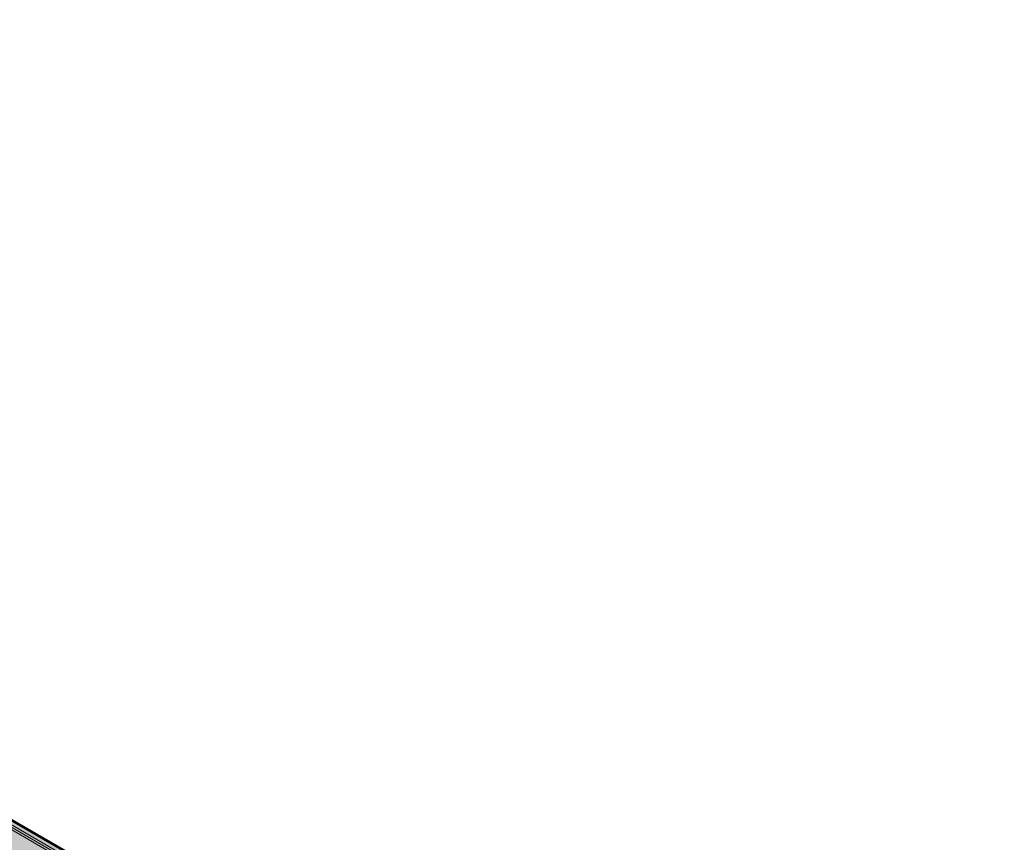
# Model space of a CAD drawing. Header units: millimetres. Extents: x -5352 to 6018, y -8027 to 2580.
# Tile 82 of 82: x 5174 to 6016, y -4562 to -3858. Entities that reach past the tile are written whole.
import ezdxf

# ---------------------------------------------------------------- set-up
doc = ezdxf.new("R2010")
doc.units = ezdxf.units.MM
for name, color, linetype, lineweight in [('A-WALL', 7, 'Continuous', 5), ('A-WALL-PATT', 7, 'Continuous', 5), ('I-WALL', 7, 'Continuous', 5)]:
    doc.layers.add(name, color=color, linetype=linetype, lineweight=lineweight)

msp = doc.modelspace()

# ---------------------------------------------------------------- hatches: boundary and pattern name
at = {"layer": 'A-WALL-PATT', "true_color": 0x808080}
msp.add_hatch(color=8, dxfattribs=at).paths.add_polyline_path([(5910.022, -5094.386), (6009.017, -5037.231), (3980.745, -3866.208), (3881.751, -3923.363), (5908.254, -5093.365)])
h = msp.add_hatch(color=8, dxfattribs=at)
h.paths.add_polyline_path([(6010.785, -5036.21), (6012.552, -5035.19), (4085.044, -3922.342), (4083.276, -3923.363), (6009.017, -5035.19)])
h.paths.add_polyline_path([(3980.745, -3864.167), (3982.513, -3863.146), (3980.745, -3862.126), (3978.978, -3863.146)])
h = msp.add_hatch(color=8, dxfattribs=at)
h.paths.add_polyline_path([(6009.017, -5037.231), (6010.785, -5036.21), (4081.508, -3922.342), (4079.74, -3923.363), (6005.481, -5035.19)])
h.paths.add_polyline_path([(3980.745, -3866.208), (3982.513, -3865.187), (3980.745, -3864.167), (3978.978, -3865.187)])
at = {"layer": 'I-WALL', "true_color": 0x808080}
h = msp.add_hatch(color=8, dxfattribs=at)
h.paths.add_polyline_path([(6012.552, -5035.19), (6016.088, -5033.149), (4090.347, -3921.322), (4086.811, -3923.363), (5635.904, -4817.732)])
h.paths.add_polyline_path([(3980.745, -3862.126), (3984.281, -3860.084), (3980.745, -3858.043), (3977.21, -3860.084)])

# ---------------------------------------------------------------- linework, layer by layer
at = {"layer": 'A-WALL'}
for p, q in [((4079.74, -3923.363), (6009.017, -5037.231)), ((4083.276, -3923.363), (6010.785, -5036.21)), ((4086.811, -3923.363), (6012.552, -5035.19))]:
    msp.add_line(p, q, dxfattribs=at)
at = {"layer": 'I-WALL', "lineweight": 50}
msp.add_line((6016.088, -5033.149), (4093.883, -3923.363), dxfattribs=at)

doc.saveas('drawing.dxf')
